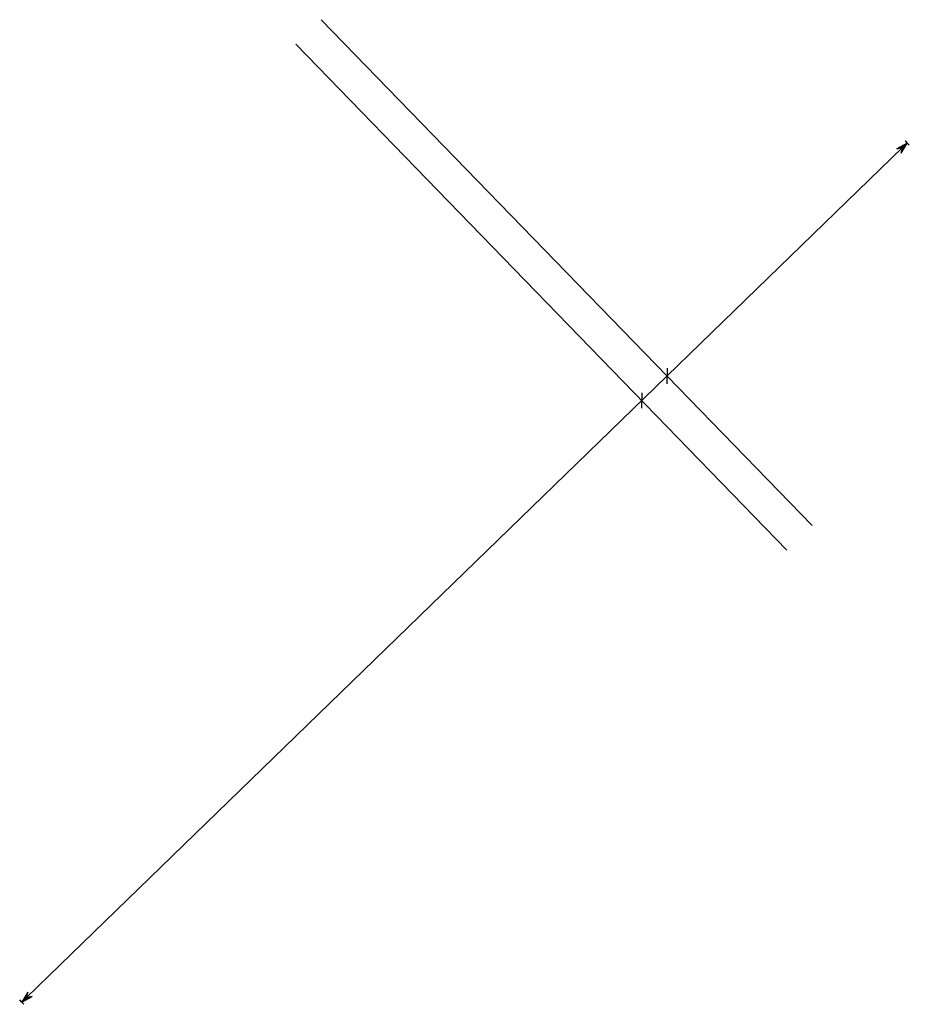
# Model space of a CAD drawing. Header units: millimetres. Extents: x -15755 to 202330, y -109616 to 54271.
# Tile 25 of 25: x 143833 to 146860, y -109616 to -106267. Entities that reach past the tile are written whole.
import ezdxf

# ---------------------------------------------------------------- set-up
doc = ezdxf.new("R2010")
doc.units = ezdxf.units.MM
doc.header["$LTSCALE"] = 0.5
for name, color, linetype in [('mx-t4-detail-schema', 1, 'Continuous'), ('MX-T4-NET-BOVEN-SCHEMA', 1, 'Continuous'), ('wap-balk-staaf', 6, 'Continuous')]:
    doc.layers.add(name, color=color, linetype=linetype)

msp = doc.modelspace()

# ---------------------------------------------------------------- linework, layer by layer
at = {"layer": 'mx-t4-detail-schema'}
msp.add_lwpolyline([(146860.1, -106693.59), (146845.68, -106678.73), (146852.89, -106686.16), (146817.95, -106705.64), (146838.03, -106700.58), (146832.37, -106720.5), (146852.89, -106686.16), (146817.95, -106705.64), (146843.95, -106694.84), (146832.37, -106720.5), (146838.03, -106700.58), (146817.95, -106705.64), (146838.03, -106700.58), (143855.33, -109594.62), (143860.99, -109574.7), (143840.48, -109609.04), (143833.27, -109601.61), (143847.69, -109616.47), (143840.48, -109609.04), (143875.41, -109589.56), (143855.33, -109594.62), (143860.99, -109574.7), (143849.41, -109600.36), (143875.41, -109589.56)], dxfattribs=at)
at = {"layer": 'MX-T4-NET-BOVEN-SCHEMA'}
for p, q in [((146036.1, -107452.65), (146035.31, -107505)), ((145949.97, -107536.22), (145949.19, -107588.57))]:
    msp.add_line(p, q, dxfattribs=at)
at = {"layer": 'wap-balk-staaf'}
for p, q in [((146529.42, -107987.56), (144859.29, -106266.61)), ((144773.17, -106350.18), (146443.3, -108071.14))]:
    msp.add_line(p, q, dxfattribs=at)

doc.saveas('drawing.dxf')
